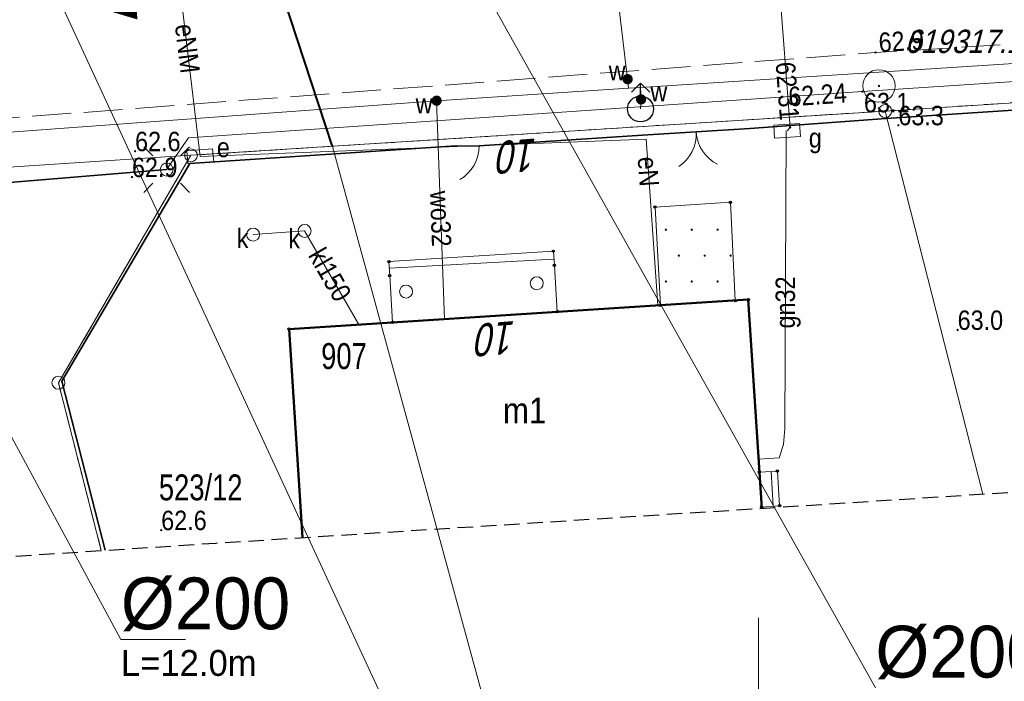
# Model space of a CAD drawing. Header units: metres. Extents: x 6473628 to 6474152, y 5887128 to 5887462.
# Tile 24 of 38: x 6473871 to 6473910, y 5887300 to 5887326. Entities that reach past the tile are written whole.
import ezdxf
from ezdxf.enums import TextEntityAlignment as Align

# ---------------------------------------------------------------- set-up
doc = ezdxf.new("R2010")
doc.units = ezdxf.units.M
doc.header["$MEASUREMENT"] = 0
for name, pattern in [('0.5_0.5', [1, 0.5, -0.5]), ('1.5_0.5', [2, 1.5, -0.5]), ('2', [0.9, 0.6, -0.3]), ('219-500', [0]), ('otob_500', [0]), ('otof_500', [0])]:
    doc.linetypes.add(name, pattern=pattern)
doc.layers.get('0').update_dxf_attribs({"color": 2, "linetype": 'CONTINUOUS', "lineweight": 5})
for name, color, linetype in [('121-Punkt osnowy szczegółowej', 7, 'CONTINUOUS'), ('121-Punkt osnowy szczegółowej-Atr103', 7, 'CONTINUOUS'), ('202-punkt graniczny', 7, 'CONTINUOUS'), ('211-numer działki ewidencyjnej', 7, 'CONTINUOUS'), ('218-kontur użytku gruntowego', 7, 'CONTINUOUS'), ('219-działka ewidencyjna', 7, 'CONTINUOUS'), ('238-Punkt adresowy budynku', 7, 'CONTINUOUS'), ('311-podpora', 7, 'CONTINUOUS'), ('312-budynek ewidencyjny', 7, 'CONTINUOUS'), ('312-oznaczenie budynku ewidencyjnego', 7, 'CONTINUOUS'), ('312-oznaczenie budynku ewidencyjnego-Atr117', 7, 'CONTINUOUS'), ('352-schody', 7, 'CONTINUOUS'), ('brama', 7, 'CONTINUOUS'), ('furtka', 7, 'CONTINUOUS'), ('hydrant', 7, 'CONTINUOUS'), ('jezdnia', 7, 'CONTINUOUS'), ('latarnia', 7, 'CONTINUOUS'), ('obudowa ochronna przewodu', 7, 'CONTINUOUS'), ('ogrodzenie trwałe', 7, 'CONTINUOUS'), ('pikieta naturalna', 7, 'CONTINUOUS'), ('pikieta naturalna-Atr2', 7, 'CONTINUOUS'), ('przewód elektroenergetyczny podziemny', 7, 'CONTINUOUS'), ('przewód elektroenergetyczny podziemny-Atr1', 7, 'CONTINUOUS'), ('przewód gazowy', 7, 'CONTINUOUS'), ('przewód gazowy-Atr1', 7, 'CONTINUOUS'), ('przewód kanalizacyjny', 7, 'CONTINUOUS'), ('przewód kanalizacyjny-Atr1', 7, 'CONTINUOUS'), ('przewód wodociągowy', 7, 'CONTINUOUS'), ('przewód wodociągowy-Atr1', 7, 'CONTINUOUS'), ('Punkt budynku', 7, 'CONTINUOUS'), ('rzedna', 7, 'CONTINUOUS'), ('rzedna-Atr2', 7, 'CONTINUOUS'), ('SJ_16_Liczby', 7, 'CONTINUOUS'), ('SJ_27_Wymiary', 7, 'CONTINUOUS'), ('studnia kanalizacyjna', 7, 'CONTINUOUS'), ('studnia kanalizacyjna-Atr17', 7, 'CONTINUOUS'), ('szafa elektroenergetyczna lub kontener', 7, 'CONTINUOUS'), ('szafa elektroenergetyczna lub kontener-Atr17', 7, 'CONTINUOUS'), ('szafa gazowa lub kontener', 7, 'CONTINUOUS'), ('szafa gazowa lub kontener-Atr17', 7, 'CONTINUOUS'), ('wjazd do podziemia', 7, 'CONTINUOUS'), ('Wstawianie ramki sekcyjnej z opisem', 7, 'CONTINUOUS'), ('Zakres', 7, 'CONTINUOUS'), ('zasuwa lub zawór', 7, 'CONTINUOUS'), ('zasuwa lub zawór-Atr17', 7, 'CONTINUOUS')]:
    doc.layers.add(name, color=color, linetype=linetype)
for name, color, linetype, lineweight in [('SJ_26_Teksty', 7, 'CONTINUOUS', 20), ('SJ_28_Linie_odn', 7, 'CONTINUOUS', 20), ('SJ_8_KS_GRAWITA_1', 34, 'CONTINUOUS', 40), ('SJ_8_KS_PRZYŁĄCZA', 40, 'CONTINUOUS', 40)]:
    doc.layers.add(name, color=color, linetype=linetype, lineweight=lineweight)
doc.styles.add('OPISOWY', font='GOTHIC.TTF')
doc.styles.get("Standard").update_dxf_attribs({"font": 'Working1250', "width": 0.75})
doc.linetypes.add('902-500', pattern='A,3.75,0,[1,ksztalty.shx,S=0.5,R=0,X=0,Y=0],3.75', length=7.5)

# ---------------------------------------------------------------- blocks, each defined once
blk = doc.blocks.new('311')
at = {"color": 0, "linetype": 'Continuous', "lineweight": 0}
blk.add_circle((0, 0), 0.25, dxfattribs=at)
blk = doc.blocks.new('PW02')
at = {"linetype": 'Continuous', "lineweight": 13}
h = blk.add_hatch(color=0, dxfattribs=at)
edge = h.paths.add_edge_path()
edge.add_arc((0, 0), 0.045, 0, 360)
blk = doc.blocks.new('PUNKTBUD')
at = {"color": 0}
blk.add_circle((0, 0), 0.045, dxfattribs=at)
blk = doc.blocks.new('202')
at = {"color": 0, "linetype": 'Continuous', "lineweight": 0}
blk.add_circle((0, 0), 0.25, dxfattribs=at)
blk = doc.blocks.new('PW01')
at = {"linetype": 'Continuous', "lineweight": 13}
h = blk.add_hatch(color=0, dxfattribs=at)
edge = h.paths.add_edge_path()
edge.add_arc((0, 0), 0.045, 0, 360)
blk = doc.blocks.new('SUWH')
at = {"color": 0, "linetype": 'Continuous'}
for p in [(-0.354, 0.646), (0, 0.5), (0.354, 0.646)]:
    blk.add_line(p, (0, 1), dxfattribs=at)
blk.add_circle((0, 0), 0.5, dxfattribs=at)
blk = doc.blocks.new('US25')
at = {"linetype": 'Continuous', "lineweight": 0}
h = blk.add_hatch(color=0, dxfattribs=at)
edge = h.paths.add_edge_path()
edge.add_arc((0, 0), 0.2, 0, 360)
blk = doc.blocks.new('US15')
at = {"color": 0, "linetype": 'Continuous', "lineweight": 13}
blk.add_circle((0, 0), 0.25, dxfattribs=at)
blk = doc.blocks.new('SM01')
at = {"color": 0, "linetype": 'Continuous', "lineweight": 13}
for p, q in [((-0.53, 0.531), (-0.883, 0.884)), ((0.531, 0.531), (0.884, 0.884)), ((-0.53, -0.53), (-0.883, -0.883)), ((0.531, -0.53), (0.884, -0.883))]:
    blk.add_line(p, q, dxfattribs=at)
blk.add_circle((0, 0), 0.25, dxfattribs=at)
blk = doc.blocks.new('US18')
at = {"color": 0, "linetype": 'Continuous', "lineweight": 13}
for p, q in [((-0.5, -0.25), (-0.5, 0.25)), ((-0.5, 0.25), (0.5, 0.25)), ((0.5, -0.25), (0.5, 0.25)), ((-0.5, -0.25), (0.5, -0.25))]:
    blk.add_line(p, q, dxfattribs=at)
blk = doc.blocks.new('OK04')
at = {"color": 0, "linetype": 'Continuous', "lineweight": 0}
blk.add_arc((1.5, 0.001), 1.5, 120, 180, dxfattribs=at)
blk = doc.blocks.new('OK02')
at = {"color": 0, "linetype": 'Continuous', "lineweight": 0}
for centre, start, end in [((-1.5, 0), 0, 60), ((1.5, 0), 120, 180)]:
    blk.add_arc(centre, 1.5, start, end, dxfattribs=at)
blk = doc.blocks.new('US20')
at = {"color": 0, "linetype": 'Continuous', "lineweight": 13}
for p, q in [((-0.5, -0.25), (-0.5, 0.25)), ((-0.5, 0.25), (0.5, 0.25)), ((0.5, -0.25), (0.5, 0.25)), ((-0.5, -0.25), (0.5, -0.25))]:
    blk.add_line(p, q, dxfattribs=at)
blk = doc.blocks.new('121')
at = {"linetype": 'Continuous', "lineweight": 13}
h = blk.add_hatch(color=0, dxfattribs=at)
edge = h.paths.add_edge_path()
edge.add_arc((0, 0), 0.045, 0, 360)
at = {"color": 0, "linetype": 'Continuous', "lineweight": 13}
blk.add_circle((0, 0), 0.625, dxfattribs=at)

msp = doc.modelspace()

# ---------------------------------------------------------------- linework, layer by layer
at = {"layer": '218-kontur użytku gruntowego', "color": 3, "linetype": '0.5_0.5', "lineweight": 18, "flags": 128}
for points in [[(6473928.19, 5887323.57), (6473904.9, 5887322.07)], [(6473904.9, 5887322.07), (6473928.19, 5887323.57)], [(6473904.9, 5887322.07), (6473878.08, 5887320.36)], [(6473878.08, 5887320.36), (6473904.9, 5887322.07)], [(6473878.08, 5887320.36), (6473872.96, 5887311.58)], [(6473872.96, 5887311.58), (6473878.08, 5887320.36)], [(6473872.96, 5887311.58), (6473874.612, 5887305.103)], [(6473874.612, 5887305.103), (6473872.96, 5887311.58)]]:
    msp.add_lwpolyline(points, dxfattribs=at)
at = {"layer": '219-działka ewidencyjna', "color": 7, "linetype": '219-500', "lineweight": 18, "flags": 128}
for points in [[(6473928.19, 5887323.57), (6473904.9, 5887322.07)], [(6473904.9, 5887322.07), (6473878.08, 5887320.36)], [(6473904.9, 5887322.07), (6473908.672, 5887307.281)], [(6473863.62, 5887319.42), (6473878.08, 5887320.36)], [(6473878.08, 5887320.36), (6473872.96, 5887311.58)], [(6473874.612, 5887305.103), (6473872.96, 5887311.58)]]:
    msp.add_lwpolyline(points, dxfattribs=at)
at = {"layer": '312-budynek ewidencyjny', "color": 7, "linetype": 'Continuous', "lineweight": 50, "flags": 128}
for points in [[(6473881.87, 5887313.65), (6473899.61, 5887314.79)], [(6473899.61, 5887314.79), (6473900.135, 5887306.735)], [(6473882.385, 5887305.603), (6473881.87, 5887313.65)]]:
    msp.add_lwpolyline(points, dxfattribs=at)
at = {"layer": '352-schody', "color": 7, "linetype": 'Continuous', "lineweight": 18, "flags": 128}
for points in [[(6473885.73, 5887316.26), (6473892.08, 5887316.66), (6473892.12, 5887316.11), (6473892.23, 5887314.32), (6473885.87, 5887313.91), (6473885.76, 5887315.71)], [(6473885.73, 5887316.26), (6473892.08, 5887316.66), (6473892.12, 5887316.11), (6473892.23, 5887314.32), (6473885.87, 5887313.91), (6473885.76, 5887315.71)], [(6473900.04, 5887308.13), (6473900.74, 5887308.17), (6473900.82, 5887306.83), (6473900.13, 5887306.78)], [(6473900.04, 5887308.13), (6473900.74, 5887308.17), (6473900.82, 5887306.83), (6473900.13, 5887306.78)]]:
    msp.add_lwpolyline(points, close=True, dxfattribs=at)
for points in [[(6473885.744, 5887316.01), (6473892.102, 5887316.357)], [(6473900.49, 5887308.156), (6473900.567, 5887306.812)]]:
    msp.add_lwpolyline(points, dxfattribs=at)
at = {"layer": 'brama', "color": 7, "linetype": 'otob_500', "lineweight": 18, "flags": 128}
msp.add_lwpolyline([(6473899.67, 5887321.39), (6473895.52, 5887321.14)], dxfattribs=at)
at = {"layer": 'furtka', "color": 7, "linetype": 'otof_500', "lineweight": 18, "flags": 128}
msp.add_lwpolyline([(6473889.21, 5887320.73), (6473888.12, 5887320.72)], dxfattribs=at)
at = {"layer": 'jezdnia', "color": 7, "linetype": '1.5_0.5', "lineweight": 18, "flags": 128}
msp.add_lwpolyline([(6473796.48, 5887317.98), (6473796.89, 5887313.95), (6473779.68, 5887310.45), (6473779.77, 5887309.16), (6473806.66, 5887313.71), (6473832.89, 5887317.8), (6473864.02, 5887321.27), (6473904.53, 5887324.33), (6473928.18, 5887325.77), (6473950.3, 5887326.96), (6473984.93, 5887329.56), (6474007.77, 5887330.78), (6474030.98, 5887332.22), (6474030.08, 5887338.4), (6474006.87, 5887336.63), (6473984.87, 5887334.82), (6473949.95, 5887332.02), (6473927.93, 5887330.99), (6473907.04, 5887329.82), (6473904.44, 5887329.67), (6473888.36, 5887328.43), (6473885.84, 5887328.17), (6473863.78, 5887325.93), (6473832.45, 5887322.41), (6473805.67, 5887319.05)], close=True, dxfattribs=at)
at = {"layer": 'obudowa ochronna przewodu', "color": 7, "linetype": 'Continuous', "lineweight": 35, "flags": 128}
msp.add_lwpolyline([(6473877.14, 5887319.81), (6473856.57, 5887318.12)], dxfattribs=at)
at = {"layer": 'ogrodzenie trwałe', "color": 7, "linetype": '902-500', "lineweight": 35, "flags": 128}
msp.add_lwpolyline([(6473939.749, 5887309.286), (6473939.5, 5887310.19), (6473938.9, 5887312.19), (6473938.67, 5887313.25), (6473937.48, 5887316.95), (6473928.31, 5887323.31), (6473904.94, 5887321.78), (6473899.67, 5887321.39), (6473895.52, 5887321.14), (6473889.21, 5887320.73), (6473888.12, 5887320.72), (6473878.03, 5887320.04), (6473873.09, 5887311.64), (6473874.767, 5887305.113)], dxfattribs=at)
at = {"layer": 'przewód elektroenergetyczny podziemny', "color": 1, "linetype": 'Continuous', "lineweight": 18, "flags": 128}
for points in [[(6473877.21, 5887330.55), (6473878.44, 5887320.32)], [(6473950.47, 5887324.49), (6473939.55, 5887323.87), (6473929.96, 5887323.14), (6473927.87, 5887324.38), (6473927.18, 5887324.34), (6473904.02, 5887322.82), (6473877.98, 5887321.03), (6473877.14, 5887319.81), (6473856.57, 5887318.12), (6473855.37, 5887318.57), (6473852.56, 5887318.94), (6473837.33, 5887316.81), (6473820.65, 5887314.7)], [(6473896.12, 5887314.57), (6473895.66, 5887320.98), (6473878.44, 5887320.32)]]:
    msp.add_lwpolyline(points, dxfattribs=at)
at = {"layer": 'przewód gazowy', "color": 40, "linetype": 'Continuous', "lineweight": 18, "flags": 128}
for points in [[(6473901.11, 5887321.31), (6473901.23, 5887321.44), (6473900.24, 5887334.42), (6473901.44, 5887335.69)], [(6473901.08, 5887321.3), (6473901.03, 5887309.82), (6473900.97, 5887309.19), (6473900.81, 5887308.68), (6473900.01, 5887308.63)]]:
    msp.add_lwpolyline(points, dxfattribs=at)
at = {"layer": 'przewód kanalizacyjny', "color": 34, "linetype": 'Continuous', "lineweight": 18, "flags": 128}
msp.add_lwpolyline([(6473880.48, 5887317.3), (6473882.47, 5887317.44), (6473884.56, 5887313.83)], dxfattribs=at)
at = {"layer": 'przewód wodociągowy', "color": 5, "linetype": 'Continuous', "lineweight": 18, "flags": 128}
for points in [[(6473884.04, 5887413.34), (6473884.07, 5887413.08), (6473888.98, 5887372.77), (6473892.36, 5887345.13), (6473894.95, 5887323.3), (6473894.99, 5887322.95)], [(6473894.99, 5887322.95), (6473895.45, 5887322.98), (6473912.47, 5887324.07), (6473957.87, 5887327.18), (6473965.86, 5887327.43), (6474003.73, 5887330.74), (6474009.58, 5887331.25), (6474041.52, 5887332.81), (6474064.41, 5887334.75), (6474069.77, 5887335.05), (6474083.22, 5887336.49), (6474119.44, 5887340.74)], [(6473894.99, 5887322.95), (6473887.57, 5887322.47), (6473863.35, 5887320.69), (6473858.48, 5887320.17), (6473848.87, 5887319.12), (6473822.02, 5887316.18), (6473817.06, 5887315.49), (6473797.78, 5887312.25), (6473783.39, 5887309.35), (6473753.75, 5887303.2), (6473737.34, 5887299.68), (6473721.98, 5887296.53), (6473719.84, 5887296.19), (6473719.33, 5887296.09), (6473697.06, 5887291.9), (6473696.76, 5887291.91)], [(6473895.45, 5887322.15), (6473895.47, 5887322.52), (6473895.45, 5887322.98)], [(6473887.87, 5887314.04), (6473887.57, 5887322.47)]]:
    msp.add_lwpolyline(points, dxfattribs=at)
at = {"layer": 'SJ_26_Teksty'}
for p, q in [((6473888.761, 5887327.927), (6473904.525, 5887299.799)), ((6473872.916, 5887326.525), (6473891.472, 5887286.459)), ((6473865.521, 5887319.883), (6473875.373, 5887301.662)), ((6473875.373, 5887301.662), (6473877.873, 5887301.662))]:
    msp.add_line(p, q, dxfattribs=at)
at = {"layer": 'SJ_28_Linie_odn'}
msp.add_lwpolyline([(6473883.542, 5887320.697), (6473890.693, 5887294.558), (6473894.473, 5887294.558)], dxfattribs=at)
at = {"layer": 'SJ_8_KS_GRAWITA_1'}
msp.add_lwpolyline([(6473872.916, 5887326.525, 0, 2.4, 0), (6473875.903, 5887326.8, 0, 2.4, 0)], format="xyseb", dxfattribs=at)
at = {"layer": 'SJ_8_KS_PRZYŁĄCZA'}
msp.add_line((6473883.542, 5887320.697), (6473881.452, 5887327.104), dxfattribs=at)
at = {"layer": 'wjazd do podziemia', "color": 7, "linetype": 'Continuous', "lineweight": 18, "flags": 128}
msp.add_lwpolyline([(6473896.01, 5887318.36), (6473898.92, 5887318.55), (6473899.11, 5887314.75), (6473896.22, 5887314.57)], close=True, dxfattribs=at)
at = {"layer": 'Wstawianie ramki sekcyjnej z opisem', "color": 7, "linetype": 'Continuous', "lineweight": 13, "flags": 128}
msp.add_lwpolyline([(6473900, 5887297.5), (6473900, 5887302.5)], dxfattribs=at)
at = {"layer": 'Zakres', "color": 5, "linetype": '2', "lineweight": 25, "flags": 128}
msp.add_lwpolyline([(6473676.81, 5887213.41), (6473667.74, 5887202.78), (6473659.01, 5887210.45), (6473646.22, 5887197.22), (6473711.04, 5887142.9), (6473724.09, 5887158.77), (6473713.27, 5887167.89), (6473715.19, 5887174.47), (6473715.74, 5887184.78), (6473715.02, 5887190.22), (6473713.69, 5887194.31), (6473713.69, 5887194.33), (6473711.51, 5887200.99), (6473711.05, 5887203.97), (6473710.6, 5887215.32), (6473712.4, 5887257.5), (6473712.5, 5887259.36), (6473715.25, 5887262.64), (6473716.97, 5887268.72), (6473717.54, 5887277.85), (6473718.7, 5887278.96), (6473734.03, 5887282.03), (6473761.49, 5887287.53), (6473786, 5887292.44), (6473816.32, 5887298.52), (6473820.72, 5887299.06), (6473856.75, 5887303.47), (6473865.02, 5887304.48), (6473879.04, 5887305.39), (6473905.86, 5887307.1), (6473929.16, 5887308.6), (6473952.76, 5887310.13), (6474012.11, 5887313.94), (6474012.19, 5887313.95), (6474034, 5887315.47), (6474034.15, 5887315.48), (6474067.2, 5887318.1), (6474070.83, 5887312.27), (6474109.78, 5887315.84), (6474119.74, 5887323.71), (6474125.77, 5887325.76), (6474130.41, 5887330.13), (6474132.82, 5887336.03), (6474132.55, 5887342.4), (6474129.75, 5887353.12), (6474127.58, 5887357.86), (6474123.91, 5887361.57), (6474119.19, 5887363.8), (6474113.99, 5887364.28), (6474112.58, 5887364.16), (6474098.55, 5887363.03), (6474089.61, 5887362.31), (6474048.91, 5887359.22), (6474048.87, 5887359.21), (6474015.96, 5887356.62), (6474003.54, 5887355.64), (6473983.11, 5887354.1), (6473951.21, 5887351.69), (6473913.79, 5887348.86), (6473912.21, 5887362.74), (6473912.21, 5887362.79), (6473909.47, 5887386.25), (6473908.51, 5887394.39), (6473921.49, 5887396.5), (6473947.61, 5887400.73), (6473971.66, 5887401.95), (6473989.34, 5887403.75), (6473994.99, 5887406.17), (6473999.9, 5887409.71), (6474003.01, 5887414.9), (6474003.81, 5887420.89), (6474002.18, 5887426.72), (6473998.38, 5887431.43), (6473993.03, 5887434.25), (6473960.42, 5887443.72), (6473954.98, 5887444.27), (6473941.62, 5887443.14), (6473941.16, 5887443.09), (6473938.74, 5887442.81), (6473932.71, 5887440.75), (6473928.97, 5887437.22), (6473827.76, 5887420.81), (6473827.74, 5887420.8), (6473818.01, 5887419.22), (6473821.59, 5887430.98), (6473827.8, 5887454.06), (6473804.74, 5887461.63), (6473793.55, 5887426.22), (6473796.12, 5887415.68), (6473722.82, 5887403.78), (6473688.63, 5887399.87), (6473687.59, 5887392.13), (6473687.54, 5887391.78), (6473687.03, 5887387.21), (6473674.53, 5887374.58), (6473675.94, 5887343.54), (6473681.38, 5887331.77), (6473680.33, 5887310.02), (6473679.31, 5887290.85), (6473677.82, 5887267.61), (6473677.79, 5887266.94), (6473677.55, 5887254.53), (6473677.46, 5887250.52), (6473677.46, 5887250.48), (6473677.12, 5887232.81), (6473677.12, 5887232.77), (6473676.91, 5887220.36), (6473676.91, 5887220.34), (6473676.81, 5887213.91)], close=True, dxfattribs=at)

# ---------------------------------------------------------------- block references
at = {"layer": '121-Punkt osnowy szczegółowej', "color": 7, "linetype": 'Continuous', "lineweight": 18}
msp.add_blockref('121', (6473904.66, 5887323.04), dxfattribs=at)
at = {"layer": '202-punkt graniczny', "color": 7, "linetype": 'Continuous', "lineweight": 18}
for p in [(6473904.9, 5887322.07), (6473878.08, 5887320.36), (6473872.96, 5887311.58)]:
    msp.add_blockref('202', p, dxfattribs=at)
at = {"layer": '311-podpora', "color": 7, "linetype": 'Continuous', "lineweight": 18}
for p in [(6473891.44, 5887315.42), (6473886.39, 5887315.1)]:
    msp.add_blockref('311', p, dxfattribs=at)
at = {"layer": 'brama', "color": 7, "linetype": 'Continuous', "lineweight": 18, "rotation": 183.447}
msp.add_blockref('OK02', (6473897.595, 5887321.265), dxfattribs=at)
at = {"layer": 'furtka', "color": 7, "linetype": 'Continuous', "lineweight": 18, "rotation": 180.5259999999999}
msp.add_blockref('OK04', (6473889.21, 5887320.73), dxfattribs=at)
at = {"layer": 'hydrant', "color": 5, "linetype": 'Continuous', "lineweight": 18}
msp.add_blockref('SUWH', (6473895.45, 5887322.15), dxfattribs=at)
at = {"layer": 'latarnia', "color": 7, "linetype": 'Continuous', "lineweight": 18}
msp.add_blockref('SM01', (6473877.14, 5887319.81), dxfattribs=at)
at = {"layer": 'pikieta naturalna', "color": 7, "linetype": 'Continuous', "lineweight": 13}
for p in [(6473904.53, 5887324.33), (6473904.02, 5887322.82), (6473905.41, 5887321.52), (6473875.92, 5887320.52), (6473875.8, 5887319.52), (6473907.7, 5887313.62), (6473876.93, 5887305.89)]:
    msp.add_blockref('PW01', p, dxfattribs=at)
at = {"layer": 'Punkt budynku', "color": 5, "linetype": 'Continuous', "lineweight": 18}
for p in [(6473898.92, 5887318.55), (6473896.01, 5887318.36), (6473892.08, 5887316.66), (6473885.73, 5887316.26), (6473892.12, 5887316.11), (6473885.76, 5887315.71), (6473899.11, 5887314.75), (6473899.61, 5887314.79), (6473896.22, 5887314.57), (6473892.23, 5887314.32), (6473881.87, 5887313.65), (6473885.87, 5887313.91), (6473900.04, 5887308.13), (6473900.74, 5887308.17), (6473900.13, 5887306.78), (6473900.82, 5887306.83)]:
    msp.add_blockref('PUNKTBUD', p, dxfattribs=at)
at = {"layer": 'rzedna', "color": 7, "linetype": 'Continuous', "lineweight": 18}
for p in [(6473904.02, 5887322.82), (6473901.23, 5887321.44)]:
    msp.add_blockref('PW01', p, dxfattribs=at)
at = {"layer": 'studnia kanalizacyjna', "color": 34, "linetype": 'Continuous', "lineweight": 18}
for p in [(6473880.48, 5887317.3), (6473882.47, 5887317.44)]:
    msp.add_blockref('US15', p, dxfattribs=at)
at = {"layer": 'szafa elektroenergetyczna lub kontener', "color": 1, "linetype": 'Continuous', "lineweight": 18, "rotation": 4.813}
msp.add_blockref('US18', (6473878.44, 5887320.32), dxfattribs=at)
at = {"layer": 'szafa gazowa lub kontener', "color": 40, "linetype": 'Continuous', "lineweight": 18, "rotation": 3.691}
msp.add_blockref('US20', (6473901.11, 5887321.31), dxfattribs=at)
at = {"layer": 'wjazd do podziemia', "color": 7, "linetype": 'Continuous', "lineweight": 18}
for p in [(6473896.428, 5887317.488), (6473897.428, 5887317.488), (6473898.428, 5887317.488), (6473896.928, 5887316.488), (6473897.928, 5887316.488), (6473898.928, 5887316.488), (6473896.428, 5887315.488), (6473897.428, 5887315.488), (6473898.428, 5887315.488)]:
    msp.add_blockref('PW02', p, dxfattribs=at)
at = {"layer": 'zasuwa lub zawór', "color": 5, "linetype": 'Continuous', "lineweight": 18}
for p in [(6473894.95, 5887323.3), (6473887.57, 5887322.47), (6473895.47, 5887322.52)]:
    msp.add_blockref('US25', p, dxfattribs=at)

# ---------------------------------------------------------------- texts
at = {"layer": '121-Punkt osnowy szczegółowej-Atr103', "color": 7, "oblique": 15, "width": 0.9}
msp.add_text('619317.1.1405', height=0.9, dxfattribs=at).set_placement((6473905.66, 5887324.04), align=Align.BOTTOM_LEFT)
at = {"layer": '211-numer działki ewidencyjnej', "color": 7, "linetype": 'Continuous', "lineweight": 18, "width": 0.79}
msp.add_text('523/12', height=1, dxfattribs=at).set_placement((6473876.84, 5887307.04))
at = {"layer": '238-Punkt adresowy budynku', "color": 7, "linetype": 'Continuous', "lineweight": 25, "oblique": 15, "width": 0.79}
for rotation, p in [(184.458, (6473890.72, 5887320.96)), (184.452, (6473889.89, 5887313.91))]:
    msp.add_text('10', height=1.25, rotation=rotation, dxfattribs=at).set_placement(p, align=Align.CENTER)
at = {"layer": '312-oznaczenie budynku ewidencyjnego', "color": 7, "linetype": 'Continuous', "lineweight": 18, "width": 0.79}
msp.add_text('907', height=1, dxfattribs=at).set_placement((6473883.11, 5887312.11))
at = {"layer": '312-oznaczenie budynku ewidencyjnego-Atr117', "color": 7, "width": 0.9}
msp.add_text('m1', height=1, dxfattribs=at).set_placement((6473890.97, 5887310.51), align=Align.MIDDLE_CENTER)
at = {"layer": 'pikieta naturalna-Atr2', "color": 7, "width": 0.9}
msp.add_text('62.9', height=0.75, rotation=3.484, dxfattribs=at).set_placement((6473904.67, 5887324.34))
for s, p in [('63.1', (6473904.08, 5887322.02)), ('63.3', (6473905.41, 5887321.52)), ('62.6', (6473875.92, 5887320.52)), ('62.9', (6473875.8, 5887319.52)), ('63.0', (6473907.7, 5887313.62)), ('62.6', (6473876.93, 5887305.89))]:
    msp.add_text(s, height=0.75, dxfattribs=at).set_placement(p)
at = {"layer": 'przewód elektroenergetyczny podziemny-Atr1', "color": 1, "width": 0.9}
for s, rotation, p in [('eNM', 276.855, (6473877.83, 5887325.43)), ('eN', 274.104, (6473895.71, 5887320.31))]:
    msp.add_text(s, height=0.75, rotation=rotation, dxfattribs=at).set_placement(p, align=Align.MIDDLE_LEFT)
at = {"layer": 'przewód gazowy-Atr1', "color": 40, "width": 0.9}
msp.add_text('gn32', height=0.75, rotation=89.8, dxfattribs=at).set_placement((6473901.04, 5887314.68), align=Align.MIDDLE_CENTER)
at = {"layer": 'przewód kanalizacyjny-Atr1', "color": 34, "width": 0.9}
msp.add_text('kl150', height=0.75, rotation=300.068, dxfattribs=at).set_placement((6473882.91, 5887316.69), align=Align.MIDDLE_LEFT)
at = {"layer": 'przewód wodociągowy-Atr1', "color": 5, "width": 0.9}
msp.add_text('wo32', height=0.75, rotation=272.038, dxfattribs=at).set_placement((6473887.69, 5887318.99), align=Align.MIDDLE_LEFT)
at = {"layer": 'rzedna-Atr2', "color": 7, "width": 0.9}
for s, rotation, p in [('62.31', 274.361, (6473901.04, 5887323.97)), ('62.24', 3.932, (6473901.16, 5887322.62))]:
    msp.add_text(s, height=0.75, rotation=rotation, dxfattribs=at).set_placement(p, align=Align.MIDDLE_LEFT)
at = {"layer": 'SJ_16_Liczby', "style": 'OPISOWY'}
msp.add_text('L=12.0m', height=1, dxfattribs=at).set_placement((6473875.373, 5887300.262))
at = {"layer": 'SJ_27_Wymiary', "style": 'OPISOWY'}
for p in [(6473875.373, 5887302.062), (6473904.525, 5887300.199)]:
    msp.add_text('%%C200', height=2, dxfattribs=at).set_placement(p)
at = {"layer": 'studnia kanalizacyjna-Atr17', "color": 34, "width": 0.9}
for p in [(6473879.85, 5887316.78), (6473881.84, 5887316.77)]:
    msp.add_text('k', height=0.75, dxfattribs=at).set_placement(p)
at = {"layer": 'szafa elektroenergetyczna lub kontener-Atr17', "color": 1, "width": 0.9}
msp.add_text('e', height=0.75, dxfattribs=at).set_placement((6473879.08, 5887320.29))
at = {"layer": 'szafa gazowa lub kontener-Atr17', "color": 40, "width": 0.9}
msp.add_text('g', height=0.75, dxfattribs=at).set_placement((6473901.95, 5887320.66))
at = {"layer": 'zasuwa lub zawór-Atr17', "color": 5, "width": 0.9}
for p in [(6473894.22, 5887323.25), (6473895.83, 5887322.44), (6473886.76, 5887321.98)]:
    msp.add_text('w', height=0.75, dxfattribs=at).set_placement(p)

doc.saveas('drawing.dxf')
